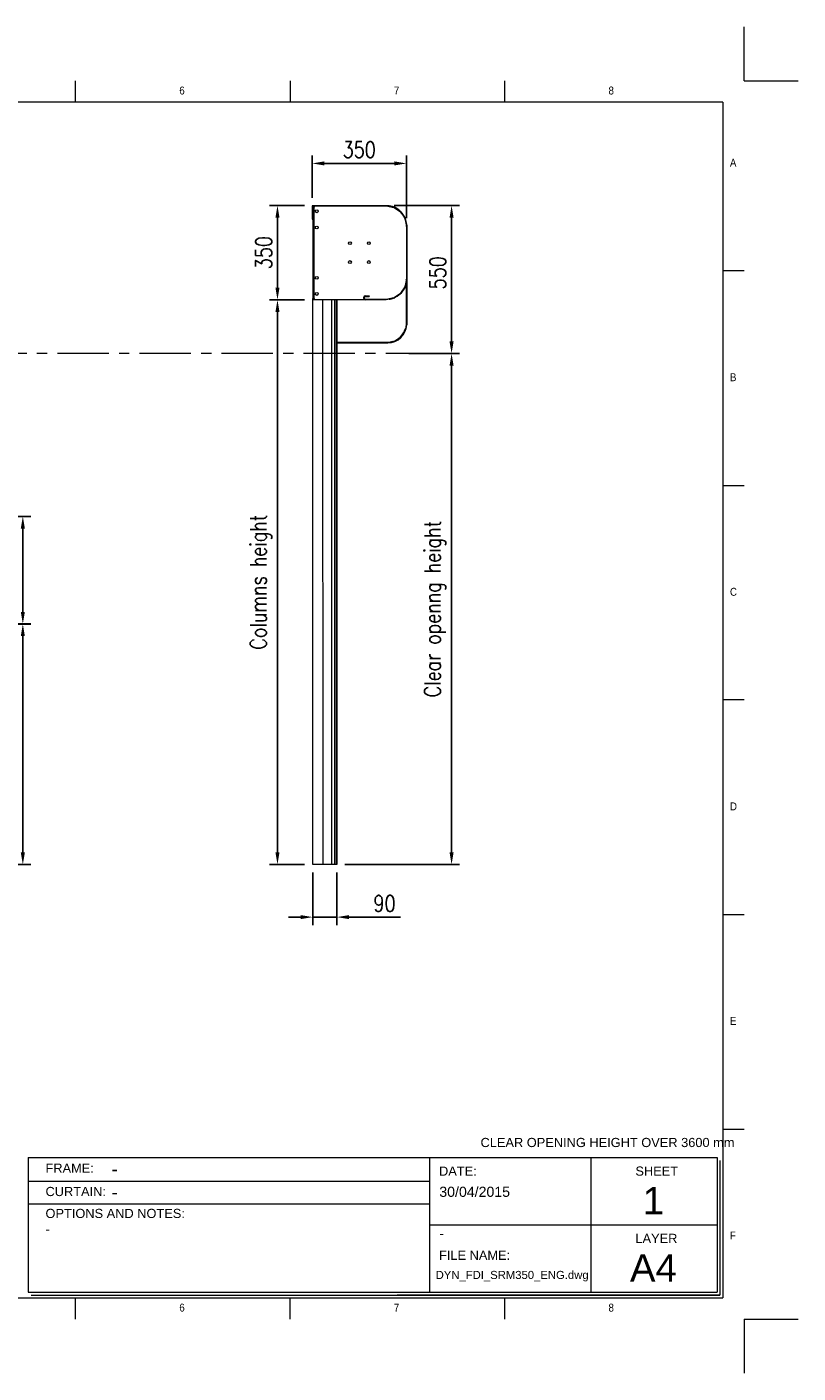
# Model space of a CAD drawing. Header units: millimetres. Extents: x 1545 to 17790, y 764 to 5765.
# Tile 5 of 5: x 5640 to 8504, y 764 to 5765. Entities that reach past the tile are written whole.
import ezdxf

# ---------------------------------------------------------------- set-up
doc = ezdxf.new("R2010")
doc.units = ezdxf.units.MM
doc.header["$LTSCALE"] = 50
doc.header["$PDSIZE"] = -1
doc.linetypes.add('CENTERX2', pattern=[20.32, 12.7, -2.54, 2.54, -2.54])
doc.layers.add('FORMAT', color=7, linetype='Continuous')
doc.styles.add('NYIP', font='romans.shx', dxfattribs={"width": 0.8})
doc.styles.add('SLDTEXTSTYLE0', font='GOTHIC.TTF', dxfattribs={"width": 0.913})
doc.styles.get("Standard").update_dxf_attribs({"font": 'GOTHIC.TTF'})
doc.dimstyles.new('STANDARD35', dxfattribs={"dimscale": 35, "dimtxt": 2, "dimasz": 1.5, "dimexe": 1, "dimexo": 1, "dimgap": 0.7, "dimtad": 1, "dimdec": 0, "dimdsep": 46, "dimtxsty": 'NYIP', "dimcen": 0, "dimclrd": 1, "dimclre": 1, "dimclrt": 2, "dimadec": 0, "dimazin": 0, "dimtfac": 1, "dimtdec": 0, "dimtix": 1, "dimtmove": 0, "dimatfit": 3, "dimfxl": 0, "dimtvp": 1, "dimtolj": 1, "dimtzin": 0, "dimarcsym": 0})

# ---------------------------------------------------------------- blocks, each defined once
blk = doc.blocks.new('A$C7C9C4F3F')
at = {"color": 7, "lineweight": 5}
for p, q in [((8295, 11245), (8295, 11504)), ((0, 1766), (199, 1766))]:
    blk.add_line(p, q, dxfattribs=at)
at = {"layer": 'FORMAT', "color": 7, "lineweight": 5}
for p, q in [((2216, 11304), (2216, 11504)), ((4209, 11504), (4209, 11304)), ((6202, 11304), (6202, 11504)), ((10188, 11304), (10188, 11504)), ((12181, 11504), (12181, 11304)), ((14174, 11304), (14174, 11504)), ((16199, 11304), (199, 11304)), ((199, 11304), (199, 199)), ((16199, 11304), (16199, 199)), ((199, 9738), (0, 9738)), ((16399, 9738), (16199, 9738)), ((0, 7745), (199, 7745)), ((16199, 7745), (16399, 7745)), ((0, 5752), (199, 5752)), ((16399, 5752), (16199, 5752)), ((0, 3759), (199, 3759)), ((16199, 3759), (16399, 3759)), ((16199, 1766), (16399, 1766)), ((8295, 0), (8295, 258)), ((199, 199), (16199, 199)), ((2224, 0), (2224, 199)), ((4018, 199), (4018, 0)), ((6210, 0), (6210, 199)), ((10188, 0), (10188, 199)), ((12181, 0), (12181, 199)), ((14174, 0), (14174, 199))]:
    blk.add_line(p, q, dxfattribs=at)
at = {"color": 7, "lineweight": 5, "char_height": 73.8, "attachment_point": 1, "style": 'SLDTEXTSTYLE0'}
for s, insert in [('1', (1203, 11450)), ('2', (3180, 11450)), ('3', (5173, 11450)), ('4', (7166, 11450)), ('5', (9159, 11450)), ('6', (11152, 11450)), ('7', (13145, 11450)), ('8', (15138, 11450)), ('A', (66, 10780)), ('A', (16266, 10780)), ('B', (66, 8787)), ('B', (16266, 8787)), ('C', (66, 6794)), ('C', (16266, 6794)), ('D', (66, 4801)), ('D', (16266, 4801)), ('E', (66, 2808)), ('1', (1012, 145)), ('2', (2988, 145)), ('3', (4981, 145)), ('4', (6974, 145))]:
    blk.add_mtext(s, dxfattribs=dict(at, insert=insert))
at = {"layer": 'FORMAT', "color": 7, "lineweight": 5, "char_height": 73.8, "attachment_point": 1, "style": 'SLDTEXTSTYLE0'}
for s, insert in [('E', (16266, 2808)), ('F', (66, 815)), ('F', (16266, 815)), ('5', (9159, 145)), ('6', (11152, 145)), ('7', (13145, 145)), ('8', (15138, 145))]:
    blk.add_mtext(s, dxfattribs=dict(at, insert=insert))
blk = doc.blocks.new('*D40')
at = {"color": 1, "lineweight": -2, "transparency": 16777216}
for p, q in [((5584.1, 3546.9), (5654.4, 3546.9)), ((5624.4, 2697.9), (5624.4, 3501.9)), ((5045.3, 2652.9), (5654.4, 2652.9))]:
    blk.add_line(p, q, dxfattribs=at)
at = {"color": 1, "transparency": 16777216}
for points in [[(5616.9, 3501.9), (5631.9, 3501.9), (5624.4, 3546.9)], [(5616.9, 2697.9), (5631.9, 2697.9), (5624.4, 2652.9)]]:
    blk.add_solid(points, dxfattribs=at)
at = {"layer": 'Defpoints', "color": 0, "transparency": 16777216}
for p in [(5554.1, 3546.9), (5624.4, 3546.9), (5015.3, 2652.9)]:
    blk.add_point(p, dxfattribs=at)
at = {"color": 2, "lineweight": 5, "transparency": 16777216, "insert": (5573.4, 3099.9), "char_height": 60, "attachment_point": 5, "rotation": 90, "style": 'NYIP'}
blk.add_mtext('\\A1;≈1500', dxfattribs=at)
blk = doc.blocks.new('*D41')
at = {"color": 1, "lineweight": -2, "transparency": 16777216}
for p, q in [((5503.5, 3946.3), (5654.4, 3946.3)), ((5624.4, 3591.3), (5624.4, 3901.3)), ((5503.5, 3546.3), (5654.4, 3546.3))]:
    blk.add_line(p, q, dxfattribs=at)
at = {"color": 1, "transparency": 16777216}
for points in [[(5616.9, 3901.3), (5631.9, 3901.3), (5624.4, 3946.3)], [(5616.9, 3591.3), (5631.9, 3591.3), (5624.4, 3546.3)]]:
    blk.add_solid(points, dxfattribs=at)
at = {"layer": 'Defpoints', "color": 0, "transparency": 16777216}
for p in [(5473.5, 3946.3), (5624.4, 3946.3), (5473.5, 3546.3)]:
    blk.add_point(p, dxfattribs=at)
at = {"color": 2, "lineweight": 5, "transparency": 16777216, "insert": (5573.4, 3746.3), "char_height": 60, "attachment_point": 5, "rotation": 90, "style": 'NYIP'}
blk.add_mtext('\\A1;400', dxfattribs=at)
blk = doc.blocks.new('*D43')
at = {"color": 1, "lineweight": -2, "transparency": 16777216}
for p, q in [((6671.2, 5101.4), (6540.3, 5101.4)), ((6570.3, 5056.4), (6570.3, 4796.4)), ((6671.2, 4751.4), (6540.3, 4751.4))]:
    blk.add_line(p, q, dxfattribs=at)
at = {"color": 1, "transparency": 16777216}
for points in [[(6562.8, 5056.4), (6577.8, 5056.4), (6570.3, 5101.4)], [(6562.8, 4796.4), (6577.8, 4796.4), (6570.3, 4751.4)]]:
    blk.add_solid(points, dxfattribs=at)
at = {"layer": 'Defpoints', "color": 0, "transparency": 16777216}
for p in [(6701.2, 5101.4), (6570.3, 4751.4), (6701.2, 4751.4)]:
    blk.add_point(p, dxfattribs=at)
at = {"color": 2, "lineweight": 5, "transparency": 16777216, "insert": (6519.3, 4926.4), "char_height": 60, "attachment_point": 5, "rotation": 90, "style": 'NYIP'}
blk.add_mtext('\\A1;350', dxfattribs=at)
blk = doc.blocks.new('*D44')
at = {"color": 1, "lineweight": -2, "transparency": 16777216}
for p, q in [((6671.2, 4751.4), (6540.3, 4751.4)), ((6570.3, 4706.4), (6570.3, 2697.9)), ((6671.2, 2652.9), (6540.3, 2652.9))]:
    blk.add_line(p, q, dxfattribs=at)
at = {"color": 1, "transparency": 16777216}
for points in [[(6562.8, 4706.4), (6577.8, 4706.4), (6570.3, 4751.4)], [(6562.8, 2697.9), (6577.8, 2697.9), (6570.3, 2652.9)]]:
    blk.add_solid(points, dxfattribs=at)
at = {"layer": 'Defpoints', "color": 0, "transparency": 16777216}
for p in [(6701.2, 4751.4), (6570.3, 2652.9), (6701.2, 2652.9)]:
    blk.add_point(p, dxfattribs=at)
at = {"color": 2, "lineweight": 5, "transparency": 16777216, "insert": (6509.3, 3702.2), "char_height": 60, "attachment_point": 5, "rotation": 90, "style": 'NYIP'}
blk.add_mtext('\\A1;Columns height', dxfattribs=at)
blk = doc.blocks.new('*D45')
at = {"color": 1, "lineweight": -2, "transparency": 16777216}
for p, q in [((7078.7, 4551.4), (7247.1, 4551.4)), ((7217.1, 2697.9), (7217.1, 4506.4)), ((6821.2, 2652.9), (7247.1, 2652.9))]:
    blk.add_line(p, q, dxfattribs=at)
at = {"color": 1, "transparency": 16777216}
for points in [[(7209.6, 4506.4), (7224.6, 4506.4), (7217.1, 4551.4)], [(7209.6, 2697.9), (7224.6, 2697.9), (7217.1, 2652.9)]]:
    blk.add_solid(points, dxfattribs=at)
at = {"layer": 'Defpoints', "color": 0, "transparency": 16777216}
for p in [(7048.7, 4551.4), (7217.1, 4551.4), (6791.2, 2652.9)]:
    blk.add_point(p, dxfattribs=at)
at = {"color": 2, "lineweight": 5, "transparency": 16777216, "insert": (7156.1, 3602.2), "char_height": 60, "attachment_point": 5, "rotation": 90, "style": 'NYIP'}
blk.add_mtext('\\A1;Clear openng height', dxfattribs=at)
blk = doc.blocks.new('*D46')
at = {"color": 1, "lineweight": -2, "transparency": 16777216}
for p, q in [((6701.2, 2622.9), (6701.2, 2427.6)), ((6791.2, 2622.9), (6791.2, 2427.6)), ((6656.2, 2457.6), (6611.2, 2457.6)), ((6701.2, 2457.6), (6791.2, 2457.6)), ((6836.2, 2457.6), (7027.7, 2457.6))]:
    blk.add_line(p, q, dxfattribs=at)
at = {"color": 1, "transparency": 16777216}
for points in [[(6656.2, 2465.1), (6656.2, 2450.1), (6701.2, 2457.6)], [(6836.2, 2465.1), (6836.2, 2450.1), (6791.2, 2457.6)]]:
    blk.add_solid(points, dxfattribs=at)
at = {"layer": 'Defpoints', "color": 0, "transparency": 16777216}
for p in [(6701.2, 2652.9), (6791.2, 2652.9), (6791.2, 2457.6)]:
    blk.add_point(p, dxfattribs=at)
at = {"color": 2, "lineweight": 5, "transparency": 16777216, "insert": (6967.9, 2508.6), "char_height": 60, "attachment_point": 5, "style": 'NYIP'}
blk.add_mtext('\\A1;90', dxfattribs=at)
blk = doc.blocks.new('*D47')
at = {"color": 1, "lineweight": -2, "transparency": 16777216}
for p, q in [((7003.9, 5101.4), (7247.1, 5101.4)), ((7217.1, 4596.4), (7217.1, 5056.4)), ((7058, 4551.4), (7247.1, 4551.4))]:
    blk.add_line(p, q, dxfattribs=at)
at = {"color": 1, "transparency": 16777216}
for points in [[(7209.6, 5056.4), (7224.6, 5056.4), (7217.1, 5101.4)], [(7209.6, 4596.4), (7224.6, 4596.4), (7217.1, 4551.4)]]:
    blk.add_solid(points, dxfattribs=at)
at = {"layer": 'Defpoints', "color": 0, "transparency": 16777216}
for p in [(6973.9, 5101.4), (7217.1, 5101.4), (7028, 4551.4)]:
    blk.add_point(p, dxfattribs=at)
at = {"color": 2, "lineweight": 5, "transparency": 16777216, "insert": (7166.1, 4851.4), "char_height": 60, "attachment_point": 5, "rotation": 90, "style": 'NYIP'}
blk.add_mtext('\\A1;550', dxfattribs=at)
blk = doc.blocks.new('*D48')
at = {"color": 1, "lineweight": -2, "transparency": 16777216}
for p, q in [((6699.2, 5129.9), (6699.2, 5287.9)), ((6744.2, 5257.9), (7004.7, 5257.9)), ((7049.7, 5054.6), (7049.7, 5287.9))]:
    blk.add_line(p, q, dxfattribs=at)
at = {"color": 1, "transparency": 16777216}
for points in [[(6744.2, 5265.4), (6744.2, 5250.4), (6699.2, 5257.9)], [(7004.7, 5265.4), (7004.7, 5250.4), (7049.7, 5257.9)]]:
    blk.add_solid(points, dxfattribs=at)
at = {"layer": 'Defpoints', "color": 0, "transparency": 16777216}
for p in [(7049.7, 5257.9), (6699.2, 5099.9), (7049.7, 5024.6)]:
    blk.add_point(p, dxfattribs=at)
at = {"color": 2, "lineweight": 5, "transparency": 16777216, "insert": (6874, 5308.9), "char_height": 60, "attachment_point": 5, "style": 'NYIP'}
blk.add_mtext('\\A1;350', dxfattribs=at)

msp = doc.modelspace()

# ---------------------------------------------------------------- linework, layer by layer
at = {"color": 2, "lineweight": 5}
for p, q in [((8304.3, 5565), (8304.3, 5765)), ((8304.3, 5565), (8504.3, 5565)), ((8304.3, 963.5), (8504.3, 963.5)), ((8304.3, 963.5), (8304.3, 763.5))]:
    msp.add_line(p, q, dxfattribs=at)
at = {"lineweight": 5}
for p, q in [((6701.2, 5099.9), (6699.2, 5099.9)), ((6699.2, 5099.9), (6699.2, 5050.9)), ((6701.2, 5099.9), (6701.2, 5101.4)), ((6701.2, 5101.4), (6973.9, 5101.4)), ((6701.2, 5099.9), (6701.2, 5050.9)), ((6701.2, 5097.9), (6703.2, 5097.9)), ((6701.2, 5095.4), (6703.2, 5095.4)), ((6701.8, 5099.9), (6701.8, 5099.4)), ((6701.8, 5099.9), (6973.9, 5099.9)), ((6701.8, 5099.4), (6703.2, 5099.4)), ((6701.8, 5099.4), (6701.8, 5097.9)), ((6703.2, 5099.9), (6703.2, 5097.9)), ((6703.2, 5097.9), (6703.2, 5095.4)), ((6705.7, 5097.9), (6703.2, 5097.9)), ((6703.2, 5095.4), (6703.2, 5093.9)), ((6705.7, 5097.9), (6705.7, 5099.9)), ((6705.9, 5094.9), (6705.9, 4756.4)), ((6973.9, 5099.9), (6973.9, 5101.4)), ((6974.2, 5099.7), (6974.2, 5099.9)), ((6975.3, 5099.7), (6974.2, 5099.7)), ((6974.8, 5101.3), (6974.5, 5099.9)), ((6974.5, 5099.9), (7002.4, 5094.3)), ((6974.8, 5101.3), (7002.7, 5095.8)), ((7002.4, 5094.3), (7002.7, 5095.8)), ((7004.2, 5095.2), (7003.3, 5093.9)), ((7003.3, 5093.9), (7026.8, 5078.2)), ((7004.2, 5095.2), (7027.6, 5079.5)), ((7026.8, 5078.2), (7027.6, 5079.5)), ((7028.8, 5078.3), (7027.5, 5077.5)), ((7027.5, 5077.5), (7043.2, 5054.1)), ((7028.8, 5078.3), (7044.4, 5054.9)), ((7043.2, 5054.1), (7044.4, 5054.9)), ((7045.1, 5053.4), (7043.6, 5053.1)), ((7043.6, 5053.1), (7049.1, 5025.2)), ((7045.1, 5053.4), (7050.6, 5025.5)), ((6699.2, 5050.9), (6701.2, 5050.9)), ((6701.2, 5050.9), (6701.2, 4755.9)), ((7049, 5024.9), (7049, 5026)), ((7049.2, 5024.9), (7049, 5024.9)), ((7049.1, 5025.2), (7050.6, 5025.5)), ((7050.7, 5024.6), (7049.2, 5024.6)), ((7049.2, 5024.6), (7049.2, 4828.2)), ((7050.7, 5024.6), (7050.7, 4828.2)), ((7049.1, 4827.7), (7043.6, 4799.7)), ((7050.6, 4827.4), (7045.1, 4799.4)), ((7049, 4827.9), (7049.2, 4827.9)), ((7049, 4826.8), (7049, 4827.9)), ((7050.6, 4827.4), (7049.1, 4827.7)), ((7049.2, 4828.2), (7050.7, 4828.2)), ((7049.8, 4662.4), (7049.8, 4823.3)), ((7050.7, 4828.2), (7050.7, 4658.6)), ((6703.2, 4755.9), (6701.2, 4755.9)), ((6701.2, 4755.9), (6701.2, 4753.4)), ((6701.2, 4751.4), (6701.2, 4753.4)), ((6701.2, 4753.4), (6703.2, 4753.4)), ((6701.2, 2652.9), (6701.2, 4752.9)), ((6703.2, 4757.4), (6703.2, 4755.9)), ((6703.2, 4755.9), (6703.2, 4753.4)), ((6703.2, 4751.4), (6703.2, 4753.4)), ((6703.2, 4753.4), (6705.7, 4753.4)), ((6705.1, 4753.4), (6705.1, 4756.8)), ((6705.7, 4753.4), (6705.7, 4751.4)), ((6893.2, 4761.2), (6891.7, 4761.2)), ((6891.7, 4755.6), (6891.7, 4761.2)), ((6891.7, 4755.6), (6893.2, 4755.6)), ((6893.2, 4755.6), (6893.2, 4761.2)), ((6895.9, 4765.4), (6895.9, 4763.9)), ((6895.9, 4765.4), (6911.2, 4765.4)), ((6895.9, 4763.9), (6911.2, 4763.9)), ((6895.9, 4752.9), (6895.9, 4751.4)), ((6974.5, 4752.9), (6895.9, 4752.9)), ((6911.2, 4765.4), (6911.2, 4763.9)), ((7002.7, 4757), (6973.9, 4751.4)), ((7002.4, 4758.5), (6974.5, 4752.9)), ((7002.7, 4757), (7002.4, 4758.5)), ((7026.8, 4774.6), (7003.3, 4758.9)), ((7003.3, 4758.9), (7004.2, 4757.7)), ((7027.6, 4773.3), (7004.2, 4757.7)), ((7027.6, 4773.3), (7026.8, 4774.6)), ((7043.2, 4798.8), (7027.5, 4775.3)), ((7027.5, 4775.3), (7028.8, 4774.5)), ((7044.4, 4797.9), (7028.8, 4774.5)), ((7044.4, 4797.9), (7043.2, 4798.8)), ((7043.6, 4799.7), (7045.1, 4799.4)), ((6896.9, 4751.4), (6701.2, 4751.4)), ((6737.3, 4751.4), (6738.4, 2652.9)), ((6770.9, 4751.4), (6771.5, 2652.9)), ((6781.6, 4751.4), (6781.6, 2652.9)), ((6788.7, 4751.4), (6788.7, 2652.9)), ((6791.2, 4751.4), (6791.2, 2652.9)), ((6973.9, 4751.4), (6896.9, 4751.4)), ((6979.8, 4592.4), (6791.2, 4592.4)), ((6791.2, 4591.4), (6979.8, 4591.4)), ((6705.4, 2652.9), (6701.2, 2652.9)), ((6732, 2652.9), (6705.4, 2652.9)), ((6736.2, 2652.9), (6732, 2652.9)), ((6738.4, 2652.9), (6736.2, 2652.9)), ((6770.9, 2652.9), (6738.4, 2652.9)), ((6771.5, 2652.9), (6770.9, 2652.9)), ((6780.6, 2652.9), (6771.5, 2652.9)), ((6781.6, 2652.9), (6780.6, 2652.9)), ((6788.1, 2652.9), (6781.6, 2652.9)), ((6788.7, 2652.9), (6788.1, 2652.9)), ((6791.1, 2652.9), (6788.7, 2652.9)), ((6791.2, 2652.9), (6791.1, 2652.9)), ((5644.7, 1563.9), (8204, 1563.9)), ((5644.7, 1563.9), (5644.7, 1063.9)), ((7134.9, 1563.9), (7134.9, 1063.9)), ((7734.9, 1563.9), (7734.9, 1063.9)), ((8204, 1563.9), (8204, 1063.9)), ((8214.3, 1553.6), (8214.3, 1053.6)), ((5646.7, 1476.4), (7134.9, 1476.4)), ((5646.7, 1392.4), (7134.9, 1392.4)), ((7134.9, 1313.9), (8204, 1313.9)), ((5644.7, 1063.9), (8204, 1063.9)), ((5655.1, 1053.6), (8214.3, 1053.6)), ((8214.3, 1053.6), (7015.3, 1053.6)), ((7025.6, 1053.6), (8214.3, 1053.6))]:
    msp.add_line(p, q, dxfattribs=at)
at = {"color": 1, "linetype": 'CENTERX2', "lineweight": 5, "ltscale": 0.3}
msp.add_line((7162.9, 4551.4), (2691.5, 4551.4), dxfattribs=at)
at = {"lineweight": 5}
for centre in [(6716.2, 5079.9), (6716.2, 5019.9), (6839.7, 4961.4), (6909.7, 4961.4), (6839.7, 4891.4), (6909.7, 4891.4), (6716.2, 4832.9), (6716.2, 4772.9)]:
    msp.add_circle(centre, 5.25, dxfattribs=at)
for centre, radius, start, end in [((6703.2, 5097.9), 4, 311.8744, 318.1256), ((6973.9, 5097.2), 4.17, 78.75, 90), ((6973.9, 5097.2), 2.67, 78.75, 90), ((6974.5, 5026.6), 75, 17.7481, 72.2552), ((6974.2, 5024.9), 75, 20.3257, 69.6743), ((7001.9, 5091.7), 2.67, 56.25, 78.75), ((7001.9, 5091.7), 4.17, 56.25, 78.75), ((7025.3, 5076), 2.67, 33.75, 56.25), ((7025.3, 5076), 4.17, 33.75, 56.25), ((7041, 5052.6), 2.67, 11.25, 33.75), ((7041, 5052.6), 4.17, 11.25, 33.75), ((7046.5, 5024.6), 2.67, 0, 11.25), ((7046.5, 5024.6), 4.17, 0, 11.25), ((6974.2, 4827.9), 75, 290.3257, 339.6743), ((7046.5, 4828.2), 2.67, 348.75, 0), ((7046.5, 4828.2), 4.17, 348.75, 0), ((6703.2, 4753.4), 4, 41.8744, 48.1256), ((6895.9, 4761.2), 4.17, 90, 180), ((6895.9, 4755.6), 4.17, 180, 270), ((6895.9, 4761.2), 2.67, 90, 180), ((6895.9, 4755.6), 2.67, 180, 270), ((7001.9, 4761.1), 2.67, 281.25, 303.75), ((7001.9, 4761.1), 4.17, 281.25, 303.75), ((7025.3, 4776.8), 2.67, 303.75, 326.25), ((7025.3, 4776.8), 4.17, 303.75, 326.25), ((7041, 4800.3), 2.67, 326.25, 348.75), ((7041, 4800.3), 4.17, 326.25, 348.75), ((6979.8, 4662.4), 70, 270, 0), ((6979.8, 4662.4), 71, 270, 356.906), ((6974.5, 4667.1), 75, 287.7448, 342.2552)]:
    msp.add_arc(centre, radius, start, end, dxfattribs=at)
for points, knots in [([(6705.9, 5094.9), (6705.6, 5094.8), (6705, 5094.4), (6704.1, 5094.1), (6703.3, 5093.9), (6702.5, 5093.9), (6701.9, 5094), (6701.5, 5094.3), (6701.2, 5094.8), (6701.2, 5095.1), (6701.2, 5095.4)], [0, 0, 0, 0, 0.12383, 0.246082, 0.370381, 0.500169, 0.629239, 0.751049, 0.857242, 1, 1, 1, 1]), ([(6703.7, 5094), (6703.7, 5094), (6703.5, 5094.1), (6703.4, 5094.3), (6703.2, 5094.8), (6703.2, 5095.2), (6703.2, 5095.4)], [0, 0, 0, 0, 0.069303, 0.344255, 0.611255, 1, 1, 1, 1]), ([(6705.7, 5099.9), (6705.9, 5099.9), (6706.4, 5099.9), (6706.8, 5099.7), (6707.1, 5099.3), (6707.2, 5098.6), (6707.2, 5097.9), (6707, 5097), (6706.7, 5096.1), (6706.4, 5095.6), (6706.2, 5095.2)], [0, 0, 0, 0, 0.122112, 0.243439, 0.368122, 0.499997, 0.628693, 0.750944, 0.85668, 1, 1, 1, 1]), ([(6705.7, 5097.9), (6705.9, 5097.9), (6706.3, 5097.9), (6706.8, 5097.8), (6707, 5097.6), (6707.1, 5097.5), (6707.1, 5097.4)], [0, 0, 0, 0, 0.33971, 0.642702, 0.924422, 1, 1, 1, 1]), ([(6973.9, 5101.4), (6976.1, 5101.5), (6979.2, 5101.4), (6983.7, 5101.2), (6988.1, 5100.6), (6992.6, 5099.6), (6995.7, 5098.6), (6997.4, 5098)], [0, 0, 0, 0, 0.203018, 0.399612, 0.582113, 0.776353, 1, 1, 1, 1]), ([(7000.3, 5095.2), (6999.3, 5095.7), (6997.5, 5096.4), (6995, 5097.4), (6992.6, 5098.1), (6990.1, 5098.6), (6987.5, 5099.1), (6985.8, 5099.2), (6984.9, 5099.3)], [0, 0, 0, 0, 0.196587, 0.353501, 0.502955, 0.67106, 0.834676, 1, 1, 1, 1]), ([(7048.6, 5035.5), (7048.6, 5035.5), (7048.6, 5036.5), (7048.4, 5037.8), (7048.1, 5039.5), (7047.9, 5040.8), (7047.6, 5042.1), (7047.3, 5043.4), (7046.9, 5044.8), (7046.4, 5046.5), (7045.6, 5048.6), (7044.9, 5050.1), (7044.5, 5051)], [0, 0, 0, 0, 0.004521, 0.172011, 0.25238, 0.333936, 0.41672, 0.500767, 0.586115, 0.689453, 0.827396, 1, 1, 1, 1]), ([(7044.5, 4801.9), (7045, 4802.8), (7045.7, 4804.6), (7046.7, 4807.1), (7047.4, 4809.5), (7047.9, 4812), (7048.3, 4814.6), (7048.5, 4816.3), (7048.6, 4817.2)], [0, 0, 0, 0, 0.196605, 0.353513, 0.502955, 0.671059, 0.834677, 1, 1, 1, 1]), ([(6701.2, 4755.9), (6701.2, 4756.2), (6701.2, 4756.6), (6701.4, 4757), (6701.9, 4757.3), (6702.5, 4757.4), (6703.3, 4757.4), (6704.1, 4757.3), (6705, 4756.9), (6705.5, 4756.6), (6705.9, 4756.4)], [0, 0, 0, 0, 0.122112, 0.24344, 0.368122, 0.499997, 0.628696, 0.750947, 0.856681, 1, 1, 1, 1]), ([(6703.2, 4755.9), (6703.2, 4756.2), (6703.2, 4756.5), (6703.3, 4757), (6703.5, 4757.2), (6703.7, 4757.3), (6703.7, 4757.3)], [0, 0, 0, 0, 0.340513, 0.644226, 0.926615, 1, 1, 1, 1]), ([(6706.2, 4756.1), (6706.4, 4755.8), (6706.7, 4755.3), (6707, 4754.4), (6707.2, 4753.5), (6707.2, 4752.7), (6707.1, 4752.1), (6706.8, 4751.7), (6706.4, 4751.5), (6706, 4751.4), (6705.7, 4751.4)], [0, 0, 0, 0, 0.123829, 0.246084, 0.370381, 0.500169, 0.62924, 0.751051, 0.857244, 1, 1, 1, 1]), ([(6707.1, 4753.9), (6707.1, 4753.9), (6707, 4753.7), (6706.8, 4753.6), (6706.3, 4753.4), (6706, 4753.4), (6705.7, 4753.4)], [0, 0, 0, 0, 0.069296, 0.344255, 0.61126, 1, 1, 1, 1]), ([(6984.8, 4753.5), (6984.8, 4753.5), (6985.8, 4753.6), (6987.1, 4753.7), (6988.8, 4754), (6990.1, 4754.2), (6991.4, 4754.5), (6992.7, 4754.8), (6994.1, 4755.2), (6995.8, 4755.7), (6997.8, 4756.5), (6999.4, 4757.2), (7000.3, 4757.6)], [0, 0, 0, 0, 0.004521, 0.172011, 0.252381, 0.333937, 0.41672, 0.500766, 0.586115, 0.689453, 0.827395, 1, 1, 1, 1]), ([(7049.8, 4667.1), (7049.8, 4665.5), (7049.8, 4662.4), (7049.1, 4657.9), (7048.5, 4653.5), (7047.5, 4649), (7046.5, 4645.9), (7045.9, 4644.3)], [0, 0, 0, 0, 0.203018, 0.399612, 0.582113, 0.776353, 1, 1, 1, 1]), ([(6997.4, 4595.7), (6995.5, 4595), (6991.8, 4593.8), (6986.2, 4592.8), (6982.5, 4592.5), (6980.7, 4592.4)], [0, 0, 0, 0, 0.350323, 0.688737, 1, 1, 1, 1])]:
    msp.add_open_spline(points, degree=3, knots=knots, dxfattribs=at)

# ---------------------------------------------------------------- block references
at = {"lineweight": 5, "xscale": 0.4, "yscale": 0.4, "zscale": 0.4}
msp.add_blockref('A$C7C9C4F3F', (1744.9, 963.5), dxfattribs=at)

# ---------------------------------------------------------------- texts
at = {"lineweight": 5}
for s, insert, char_height, width, attachment_point in [('{\\fArial|b0|i0|c0|p34;CLEAR OPENING HEIGHT OVER 3600 mm}', (7796.4, 1637.3), 34.043, 1130.977, 2), ('{\\fArial|b0|i0|c0|p34;FRAME:}', (5708.6, 1541.9), 34.043, 578.728, 1), ('{\\fArial|b0|i0|c0|p34;-}', (5953.6, 1547.1), 50, 1057.823, 1), ('{\\fArial|b0|i0|c0|p34;DATE:}', (7170.6, 1531), 34.043, 578.728, 1), ('{\\fArial|b0|i0|c0|p34;SHEET}', (7900.1, 1531), 34.043, 578.728, 1), ('{\\fArial|b0|i0|c0|p34;CURTAIN:}', (5708.6, 1455.2), 34.043, 578.728, 1), ('{\\fArial|b0|i0|c0|p34;\\H0.752x;30/04/2015}', (7171.5, 1455.9), 50, 1044.717, 1), ('{\\fArial|b0|i0|c0|p34;1}', (7966.9, 1455.1), 102, 223.943, 2), ('{\\fArial|b0|i0|c0|p34;-}', (5953.6, 1460.8), 50, 1057.823, 1), ('{\\fArial|b0|i0|c0|p34;OPTIONS AND NOTES:}', (5708.6, 1373.7), 34.043, 578.728, 1), ('{\\fArial|b0|i0|c0|p34;-}', (5708.6, 1315.3), 34.043, 578.728, 1), ('{\\fArial|b0|i0|c0|p34;\\H0.752x;-}', (7171.5, 1301.4), 50, 1044.717, 1), ('{\\fArial|b0|i0|c0|p34;LAYER}', (7900.1, 1281), 34.043, 578.728, 1), ('{\\fArial|b0|i0|c0|p34;FILE NAME:}', (7170.6, 1218.3), 34.043, 578.728, 1), ('{\\fArial|b0|i0|c0|p34;A4}', (7966.9, 1205.1), 102, 223.943, 2), ('{\\fArial|b0|i0|c0|p34;DYN_FDI_SRM350_ENG.dwg}', (7158, 1143.2), 30, 1044.717, 1)]:
    msp.add_mtext(s, dxfattribs=dict(at, insert=insert, char_height=char_height, width=width, attachment_point=attachment_point))

# ---------------------------------------------------------------- dimensions: what is measured, and where the dimension line sits
at = {"color": 1, "lineweight": 5}
for base, p1, p2, picture, middle in [((7049.6999, 5257.8802), (6699.2, 5099.9112), (7049.6999, 5024.6482), '*D48', (6874.0017, 5257.8802)), ((6791.2, 2457.6), (6701.2, 2652.9), (6791.2, 2652.9), '*D46', (6967.9, 2457.6))]:
    dim = msp.add_linear_dim(base=base, p1=p1, p2=p2, dimstyle='STANDARD35', override={"dimscale": 30}, dxfattribs=at)
    dim.commit()
    dim.dimension.update_dxf_attribs({"geometry": picture, "text_midpoint": middle, "dimtype": 160})
for base, p1, p2, picture, middle in [((6570.3, 4751.4), (6701.2, 5101.4), (6701.2, 4751.4), '*D43', (6519.3, 4926.4)), ((5624.4, 3946.3), (5473.5, 3546.3), (5473.5, 3946.3), '*D41', (5573.4, 3746.3))]:
    dim = msp.add_linear_dim(base=base, p1=p1, p2=p2, angle=90, dimstyle='STANDARD35', override={"dimscale": 30}, dxfattribs=at)
    dim.commit()
    dim.dimension.update_dxf_attribs({"geometry": picture, "text_midpoint": middle})
dim = msp.add_linear_dim(base=(7217.1, 5101.4), p1=(7028, 4551.4), p2=(6973.9, 5101.4), angle=90, dimstyle='STANDARD35', override={"dimscale": 30}, dxfattribs=at)
dim.commit()
dim.dimension.update_dxf_attribs({"geometry": '*D47', "text_midpoint": (7217.1, 4851.4), "dimtype": 160})
for base, p1, p2, text, picture, middle in [((6570.3, 2652.9), (6701.2, 4751.4), (6701.2, 2652.9), 'Columns height', '*D44', (6509.3, 3702.2)), ((7217.1, 4551.4), (6791.2, 2652.9), (7048.7, 4551.4), 'Clear openng height', '*D45', (7156.1, 3602.2)), ((5624.4, 3546.9), (5015.3, 2652.9), (5554.1, 3546.9), '≈1500', '*D40', (5573.4, 3099.9))]:
    dim = msp.add_linear_dim(base=base, p1=p1, p2=p2, angle=90, text=text, dimstyle='STANDARD35', override={"dimscale": 30}, dxfattribs=at)
    dim.commit()
    dim.dimension.update_dxf_attribs({"geometry": picture, "text_midpoint": middle})

doc.saveas('drawing.dxf')
